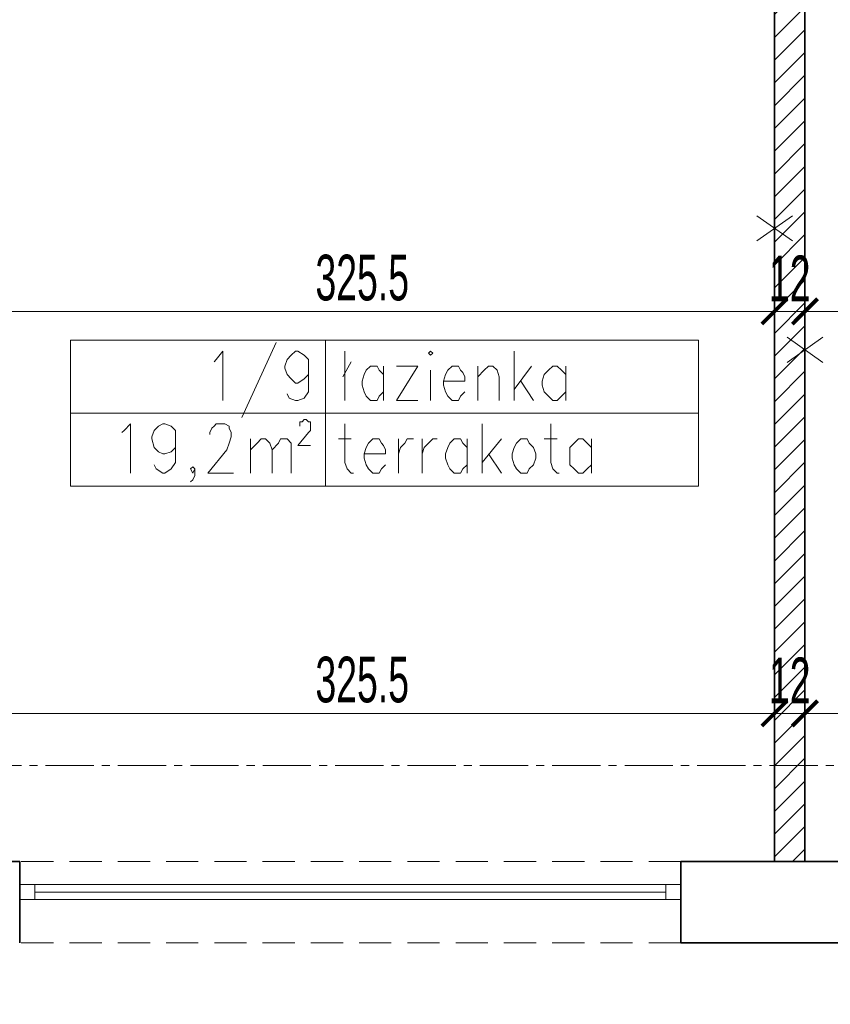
# Model space of a CAD drawing. Header units: millimetres. Extents: x 0 to 12515, y 0 to 27803.
# Tile 24 of 97: x 7758 to 8078, y 21410 to 21798. Entities that reach past the tile are written whole.
import ezdxf
from ezdxf import colors
from ezdxf.entities.mleader import LeaderData, LeaderLine
from ezdxf.math import Vec2, Vec3

# ---------------------------------------------------------------- set-up
doc = ezdxf.new("R2010")
doc.units = ezdxf.units.MM
for name, pattern in [('ACAD_ISO02W100', [15, 12, -3]), ('CACHE2', [4.7625, 3.175, -1.5875]), ('CENTER2', [28.575, 19.05, -3.175, 3.175, -3.175]), ('DASHED', [19.05, 12.7, -6.35])]:
    doc.linetypes.add(name, pattern=pattern)
for name, color, linetype, lineweight in [('DEMONTARZE', 86, 'Continuous', 18), ('SQ_ISTN.Ściany', 140, 'Continuous', 35), ('Sq_Okna', 170, 'Continuous', 9), ('SQ_Opis_Koty', 7, 'Continuous', 0), ('SQ_Osie', 220, 'CENTER2', 9), ('SQ_Wyburzenia', 94, 'Continuous', 18), ('SQ_Wymiary', 7, 'Continuous', 5), ('SQ_ZAKRES_OPRACOWANIA', 7, 'ACAD_ISO02W100', 20)]:
    doc.layers.add(name, color=color, linetype=linetype, lineweight=lineweight)
doc.layers.add('PDF _Geometria', color=7, linetype='Continuous')
doc.layers.add('SQ_Widok', color=7, linetype='DASHED', lineweight=15, true_color=0x474747)
doc.styles.add('ARIAL', font='arial.ttf')
doc.styles.add('SQ_Swis721 LtCn BT', font='swisscl.ttf', dxfattribs={"width": 0.8})
doc.dimstyles.new('SQ_100', dxfattribs={"dimscale": 100, "dimtxt": 0.18, "dimasz": 0.1, "dimexe": 0.1, "dimexo": 0.01, "dimgap": 0.04, "dimtad": 1, "dimrnd": 0.5, "dimdsep": 46, "dimtxsty": 'SQ_Swis721 LtCn BT', "dimblk": 'ARCHTICK', "dimcen": 0.1, "dimdle": 0.1, "dimclrd": 256, "dimclre": 256, "dimclrt": 256, "dimaunit": 1, "dimadec": 0, "dimazin": 0, "dimtfac": 1, "dimtix": 1, "dimtmove": 2, "dimatfit": 3, "dimldrblk": 'ARCHTICK', "dimfxl": 0.1, "dimfxlon": 1, "dimtolj": 1, "dimlwd": -1, "dimarcsym": 0})

# ---------------------------------------------------------------- blocks, each defined once
blk = doc.blocks.new('_Dot')
at = {"color": 0, "linetype": 'ByBlock', "lineweight": -2}
blk.add_line((-0.5, 0), (-1, 0), dxfattribs=at)
at = {"color": 0, "linetype": 'ByBlock', "const_width": 0.5}
blk.add_lwpolyline([(-0.25, 0, 1), (0.25, 0, 1)], format="xyb", close=True, dxfattribs=at)
blk = doc.blocks.new('osie bud A')
at = {"layer": 'SQ_Osie'}
blk.add_line((22587.87, 19136.45), (25598.18, 19136.45), dxfattribs=at)
blk = doc.blocks.new('_ArchTick')
at = {"color": 0, "linetype": 'ByBlock', "const_width": 0.15}
blk.add_lwpolyline([(-0.5, -0.5), (0.5, 0.5)], dxfattribs=at)
blk = doc.blocks.new('*D1606')
at = {"layer": 'Defpoints', "color": 0, "transparency": 16777216}
for p in [(8018.58, 21433.99), (8087.58, 21433.99), (8018.58, 20923.99)]:
    blk.add_point(p, dxfattribs=at)
at = {"layer": 'SQ_Wymiary', "lineweight": -2, "transparency": 16777216}
for p, q in [((8018.58, 20933.99), (8018.58, 20913.99)), ((8087.58, 20933.99), (8087.58, 20913.99))]:
    blk.add_line(p, q, dxfattribs=at)
at = {"layer": 'SQ_Wymiary', "transparency": 16777216}
blk.add_line((8097.58, 20923.99), (8008.58, 20923.99), dxfattribs=at)
at = {"layer": 'SQ_Wymiary', "transparency": 16777216, "xscale": 10, "yscale": 10, "zscale": 10, "rotation": 180}
blk.add_blockref('_ArchTick', (8018.58, 20923.99), dxfattribs=at)
at = {"layer": 'SQ_Wymiary', "transparency": 16777216, "xscale": 10, "yscale": 10, "zscale": 10}
blk.add_blockref('_ArchTick', (8087.58, 20923.99), dxfattribs=at)
at = {"layer": 'SQ_Wymiary', "transparency": 16777216, "insert": (8053.08, 20937.21), "char_height": 18, "attachment_point": 5, "style": 'SQ_Swis721 LtCn BT'}
blk.add_mtext('\\A1;69', dxfattribs=at)
blk = doc.blocks.new('*D1607')
at = {"layer": 'Defpoints', "color": 0, "transparency": 16777216}
for p in [(7757.58, 21433.99), (8018.58, 21433.99), (7757.58, 20923.99)]:
    blk.add_point(p, dxfattribs=at)
at = {"layer": 'SQ_Wymiary', "lineweight": -2, "transparency": 16777216}
for p, q in [((7757.58, 20933.99), (7757.58, 20913.99)), ((8018.58, 20933.99), (8018.58, 20913.99))]:
    blk.add_line(p, q, dxfattribs=at)
at = {"layer": 'SQ_Wymiary', "transparency": 16777216}
blk.add_line((8028.58, 20923.99), (7747.58, 20923.99), dxfattribs=at)
at = {"layer": 'SQ_Wymiary', "transparency": 16777216, "xscale": 10, "yscale": 10, "zscale": 10, "rotation": 180}
blk.add_blockref('_ArchTick', (7757.58, 20923.99), dxfattribs=at)
at = {"layer": 'SQ_Wymiary', "transparency": 16777216, "xscale": 10, "yscale": 10, "zscale": 10}
blk.add_blockref('_ArchTick', (8018.58, 20923.99), dxfattribs=at)
at = {"layer": 'SQ_Wymiary', "transparency": 16777216, "insert": (7888.08, 20937.21), "char_height": 18, "attachment_point": 5, "style": 'SQ_Swis721 LtCn BT'}
blk.add_mtext('\\A1;261', dxfattribs=at)
blk = doc.blocks.new('*D1608')
at = {"layer": 'Defpoints', "color": 0, "transparency": 16777216}
for p in [(7688.58, 21433.99), (7757.58, 21433.99), (7688.58, 20923.99)]:
    blk.add_point(p, dxfattribs=at)
at = {"layer": 'SQ_Wymiary', "lineweight": -2, "transparency": 16777216}
for p, q in [((7688.58, 20933.99), (7688.58, 20913.99)), ((7757.58, 20933.99), (7757.58, 20913.99))]:
    blk.add_line(p, q, dxfattribs=at)
at = {"layer": 'SQ_Wymiary', "transparency": 16777216}
blk.add_line((7767.58, 20923.99), (7678.58, 20923.99), dxfattribs=at)
at = {"layer": 'SQ_Wymiary', "transparency": 16777216, "xscale": 10, "yscale": 10, "zscale": 10, "rotation": 180}
blk.add_blockref('_ArchTick', (7688.58, 20923.99), dxfattribs=at)
at = {"layer": 'SQ_Wymiary', "transparency": 16777216, "xscale": 10, "yscale": 10, "zscale": 10}
blk.add_blockref('_ArchTick', (7757.58, 20923.99), dxfattribs=at)
at = {"layer": 'SQ_Wymiary', "transparency": 16777216, "insert": (7723.08, 20937.21), "char_height": 18, "attachment_point": 5, "style": 'SQ_Swis721 LtCn BT'}
blk.add_mtext('\\A1;69', dxfattribs=at)
blk = doc.blocks.new('*D1476')
at = {"layer": 'Defpoints', "color": 0, "transparency": 16777216}
for p in [(8067.55, 21524.46), (8067.55, 21524.46), (8377.55, 21524.46)]:
    blk.add_point(p, dxfattribs=at)
at = {"layer": 'SQ_Wymiary', "lineweight": -2, "transparency": 16777216}
for p, q in [((8067.55, 21524.46), (8067.55, 21534.46)), ((8377.55, 21524.46), (8377.55, 21514.46))]:
    blk.add_line(p, q, dxfattribs=at)
at = {"layer": 'SQ_Wymiary', "transparency": 16777216}
blk.add_line((8387.55, 21524.46), (8057.55, 21524.46), dxfattribs=at)
at = {"layer": 'SQ_Wymiary', "transparency": 16777216, "xscale": 10, "yscale": 10, "zscale": 10, "rotation": 180}
blk.add_blockref('_ArchTick', (8067.55, 21524.46), dxfattribs=at)
at = {"layer": 'SQ_Wymiary', "transparency": 16777216, "xscale": 10, "yscale": 10, "zscale": 10}
blk.add_blockref('_ArchTick', (8377.55, 21524.46), dxfattribs=at)
at = {"layer": 'SQ_Wymiary', "transparency": 16777216, "insert": (8222.55, 21537.69), "char_height": 18, "attachment_point": 5, "style": 'SQ_Swis721 LtCn BT'}
blk.add_mtext('\\A1;310', dxfattribs=at)
blk = doc.blocks.new('*D1477')
at = {"layer": 'Defpoints', "color": 0, "transparency": 16777216}
for p in [(8055.55, 21524.46), (8055.55, 21524.46), (8067.55, 21524.46)]:
    blk.add_point(p, dxfattribs=at)
at = {"layer": 'SQ_Wymiary', "lineweight": -2, "transparency": 16777216}
for p, q in [((8055.55, 21524.46), (8055.55, 21534.46)), ((8067.55, 21524.46), (8067.55, 21534.46))]:
    blk.add_line(p, q, dxfattribs=at)
at = {"layer": 'SQ_Wymiary', "transparency": 16777216}
for p, q in [((8055.55, 21524.46), (8045.55, 21524.46)), ((8067.55, 21524.46), (8055.55, 21524.46)), ((8067.55, 21524.46), (8077.55, 21524.46))]:
    blk.add_line(p, q, dxfattribs=at)
at = {"layer": 'SQ_Wymiary', "transparency": 16777216, "xscale": 10, "yscale": 10, "zscale": 10}
blk.add_blockref('_ArchTick', (8055.55, 21524.46), dxfattribs=at)
at = {"layer": 'SQ_Wymiary', "transparency": 16777216, "xscale": 10, "yscale": 10, "zscale": 10, "rotation": 180}
blk.add_blockref('_ArchTick', (8067.55, 21524.46), dxfattribs=at)
at = {"layer": 'SQ_Wymiary', "transparency": 16777216, "insert": (8061.55, 21537.49), "char_height": 18, "attachment_point": 5, "style": 'SQ_Swis721 LtCn BT'}
blk.add_mtext('\\A1;12', dxfattribs=at)
blk = doc.blocks.new('*D1478')
at = {"layer": 'Defpoints', "color": 0, "transparency": 16777216}
for p in [(7730.05, 21524.46), (7730.05, 21524.46), (8055.55, 21524.46)]:
    blk.add_point(p, dxfattribs=at)
at = {"layer": 'SQ_Wymiary', "lineweight": -2, "transparency": 16777216}
for p, q in [((7730.05, 21524.46), (7730.05, 21534.46)), ((8055.55, 21524.46), (8055.55, 21514.46))]:
    blk.add_line(p, q, dxfattribs=at)
at = {"layer": 'SQ_Wymiary', "transparency": 16777216}
blk.add_line((8065.55, 21524.46), (7720.05, 21524.46), dxfattribs=at)
at = {"layer": 'SQ_Wymiary', "transparency": 16777216, "xscale": 10, "yscale": 10, "zscale": 10, "rotation": 180}
blk.add_blockref('_ArchTick', (7730.05, 21524.46), dxfattribs=at)
at = {"layer": 'SQ_Wymiary', "transparency": 16777216, "xscale": 10, "yscale": 10, "zscale": 10}
blk.add_blockref('_ArchTick', (8055.55, 21524.46), dxfattribs=at)
at = {"layer": 'SQ_Wymiary', "transparency": 16777216, "insert": (7892.8, 21537.69), "char_height": 18, "attachment_point": 5, "style": 'SQ_Swis721 LtCn BT'}
blk.add_mtext('\\A1;325.5', dxfattribs=at)
blk = doc.blocks.new('*D1496')
at = {"layer": 'Defpoints', "color": 0, "transparency": 16777216}
for p in [(9732.53, 21526.41), (0, 21465.99), (135.53, 21465.99)]:
    blk.add_point(p, dxfattribs=at)
at = {"layer": 'SQ_Wymiary', "transparency": 16777216}
blk.add_line((135.53, 21536.41), (135.53, 21455.99), dxfattribs=at)
at = {"layer": 'SQ_Wymiary', "lineweight": -2, "transparency": 16777216}
for p, q in [((145.53, 21526.41), (125.53, 21526.41)), ((125.53, 21465.99), (145.53, 21465.99))]:
    blk.add_line(p, q, dxfattribs=at)
at = {"layer": 'SQ_Wymiary', "transparency": 16777216, "xscale": 10, "yscale": 10, "zscale": 10}
for p, rotation in [((135.53, 21526.41), 90), ((135.53, 21465.99), 270)]:
    blk.add_blockref('_ArchTick', p, dxfattribs=dict(at, rotation=rotation))
at = {"layer": 'SQ_Wymiary', "transparency": 16777216, "insert": (122.31, 21496.2), "char_height": 18, "attachment_point": 5, "rotation": 90, "style": 'SQ_Swis721 LtCn BT'}
blk.add_mtext('\\A1;60.5', dxfattribs=at)
blk = doc.blocks.new('*D1692')
at = {"layer": 'Defpoints', "color": 0, "transparency": 16777216}
for p in [(8067.55, 21683.03), (8067.55, 21683.03), (8377.55, 21683.03)]:
    blk.add_point(p, dxfattribs=at)
at = {"layer": 'SQ_Wymiary', "lineweight": -2, "transparency": 16777216}
for p, q in [((8067.55, 21683.03), (8067.55, 21693.03)), ((8377.55, 21683.03), (8377.55, 21673.03))]:
    blk.add_line(p, q, dxfattribs=at)
at = {"layer": 'SQ_Wymiary', "transparency": 16777216}
blk.add_line((8387.55, 21683.03), (8057.55, 21683.03), dxfattribs=at)
at = {"layer": 'SQ_Wymiary', "transparency": 16777216, "xscale": 10, "yscale": 10, "zscale": 10, "rotation": 180}
blk.add_blockref('_ArchTick', (8067.55, 21683.03), dxfattribs=at)
at = {"layer": 'SQ_Wymiary', "transparency": 16777216, "xscale": 10, "yscale": 10, "zscale": 10}
blk.add_blockref('_ArchTick', (8377.55, 21683.03), dxfattribs=at)
at = {"layer": 'SQ_Wymiary', "transparency": 16777216, "insert": (8222.55, 21696.26), "char_height": 18, "attachment_point": 5, "style": 'SQ_Swis721 LtCn BT'}
blk.add_mtext('\\A1;310', dxfattribs=at)
blk = doc.blocks.new('*D1693')
at = {"layer": 'Defpoints', "color": 0, "transparency": 16777216}
for p in [(8055.55, 21683.03), (8055.55, 21683.03), (8067.55, 21683.03)]:
    blk.add_point(p, dxfattribs=at)
at = {"layer": 'SQ_Wymiary', "lineweight": -2, "transparency": 16777216}
for p, q in [((8055.55, 21683.03), (8055.55, 21693.03)), ((8067.55, 21683.03), (8067.55, 21693.03))]:
    blk.add_line(p, q, dxfattribs=at)
at = {"layer": 'SQ_Wymiary', "transparency": 16777216}
for p, q in [((8055.55, 21683.03), (8045.55, 21683.03)), ((8067.55, 21683.03), (8055.55, 21683.03)), ((8067.55, 21683.03), (8077.55, 21683.03))]:
    blk.add_line(p, q, dxfattribs=at)
at = {"layer": 'SQ_Wymiary', "transparency": 16777216, "xscale": 10, "yscale": 10, "zscale": 10}
blk.add_blockref('_ArchTick', (8055.55, 21683.03), dxfattribs=at)
at = {"layer": 'SQ_Wymiary', "transparency": 16777216, "xscale": 10, "yscale": 10, "zscale": 10, "rotation": 180}
blk.add_blockref('_ArchTick', (8067.55, 21683.03), dxfattribs=at)
at = {"layer": 'SQ_Wymiary', "transparency": 16777216, "insert": (8061.55, 21696.06), "char_height": 18, "attachment_point": 5, "style": 'SQ_Swis721 LtCn BT'}
blk.add_mtext('\\A1;12', dxfattribs=at)
blk = doc.blocks.new('*D1694')
at = {"layer": 'Defpoints', "color": 0, "transparency": 16777216}
for p in [(7730.05, 21683.03), (7730.05, 21683.03), (8055.55, 21683.03)]:
    blk.add_point(p, dxfattribs=at)
at = {"layer": 'SQ_Wymiary', "lineweight": -2, "transparency": 16777216}
for p, q in [((7730.05, 21683.03), (7730.05, 21693.03)), ((8055.55, 21683.03), (8055.55, 21673.03))]:
    blk.add_line(p, q, dxfattribs=at)
at = {"layer": 'SQ_Wymiary', "transparency": 16777216}
blk.add_line((8065.55, 21683.03), (7720.05, 21683.03), dxfattribs=at)
at = {"layer": 'SQ_Wymiary', "transparency": 16777216, "xscale": 10, "yscale": 10, "zscale": 10, "rotation": 180}
blk.add_blockref('_ArchTick', (7730.05, 21683.03), dxfattribs=at)
at = {"layer": 'SQ_Wymiary', "transparency": 16777216, "xscale": 10, "yscale": 10, "zscale": 10}
blk.add_blockref('_ArchTick', (8055.55, 21683.03), dxfattribs=at)
at = {"layer": 'SQ_Wymiary', "transparency": 16777216, "insert": (7892.8, 21696.26), "char_height": 18, "attachment_point": 5, "style": 'SQ_Swis721 LtCn BT'}
blk.add_mtext('\\A1;325.5', dxfattribs=at)
blk = doc.blocks.new('*D1794')
at = {"layer": 'Defpoints', "color": 0, "transparency": 16777216}
for p in [(0, 21865.91), (8719.55, 21465.99), (8746.41, 21465.99)]:
    blk.add_point(p, dxfattribs=at)
at = {"layer": 'SQ_Wymiary', "transparency": 16777216}
blk.add_line((8746.41, 21875.91), (8746.41, 21455.99), dxfattribs=at)
at = {"layer": 'SQ_Wymiary', "lineweight": -2, "transparency": 16777216}
for p, q in [((8736.41, 21865.91), (8756.41, 21865.91)), ((8736.41, 21465.99), (8756.41, 21465.99))]:
    blk.add_line(p, q, dxfattribs=at)
at = {"layer": 'SQ_Wymiary', "transparency": 16777216, "xscale": 10, "yscale": 10, "zscale": 10}
for p, rotation in [((8746.41, 21865.91), 90), ((8746.41, 21465.99), 270)]:
    blk.add_blockref('_ArchTick', p, dxfattribs=dict(at, rotation=rotation))
at = {"layer": 'SQ_Wymiary', "transparency": 16777216, "insert": (8733.19, 21665.95), "char_height": 18, "attachment_point": 5, "rotation": 90, "style": 'SQ_Swis721 LtCn BT'}
blk.add_mtext('\\A1;400', dxfattribs=at)
blk = doc.blocks.new('*D1839')
at = {"layer": 'Defpoints', "color": 0, "transparency": 16777216}
for p in [(7723.55, 21465.92), (8383.55, 21465.92), (7723.55, 20888.99)]:
    blk.add_point(p, dxfattribs=at)
at = {"layer": 'SQ_Wymiary', "lineweight": -2, "transparency": 16777216}
for p, q in [((7723.55, 20898.99), (7723.55, 20878.99)), ((8383.55, 20898.99), (8383.55, 20878.99))]:
    blk.add_line(p, q, dxfattribs=at)
at = {"layer": 'SQ_Wymiary', "transparency": 16777216}
blk.add_line((8393.55, 20888.99), (7713.55, 20888.99), dxfattribs=at)
at = {"layer": 'SQ_Wymiary', "transparency": 16777216, "xscale": 10, "yscale": 10, "zscale": 10, "rotation": 180}
blk.add_blockref('_ArchTick', (7723.55, 20888.99), dxfattribs=at)
at = {"layer": 'SQ_Wymiary', "transparency": 16777216, "xscale": 10, "yscale": 10, "zscale": 10}
blk.add_blockref('_ArchTick', (8383.55, 20888.99), dxfattribs=at)
at = {"layer": 'SQ_Wymiary', "transparency": 16777216, "insert": (8053.55, 20902.21), "char_height": 18, "attachment_point": 5, "style": 'SQ_Swis721 LtCn BT'}
blk.add_mtext('\\A1;660', dxfattribs=at)
blk = doc.blocks.new('*D1853')
at = {"layer": 'Defpoints', "color": 0, "transparency": 16777216}
for p in [(7046.05, 21433.99), (11256.05, 21433.99), (7046.05, 20853.99)]:
    blk.add_point(p, dxfattribs=at)
at = {"layer": 'SQ_Wymiary', "lineweight": -2, "transparency": 16777216}
for p, q in [((7046.05, 20863.99), (7046.05, 20843.99)), ((11256.05, 20863.99), (11256.05, 20843.99))]:
    blk.add_line(p, q, dxfattribs=at)
at = {"layer": 'SQ_Wymiary', "transparency": 16777216}
blk.add_line((11266.05, 20853.99), (7036.05, 20853.99), dxfattribs=at)
at = {"layer": 'SQ_Wymiary', "transparency": 16777216, "xscale": 10, "yscale": 10, "zscale": 10, "rotation": 180}
blk.add_blockref('_ArchTick', (7046.05, 20853.99), dxfattribs=at)
at = {"layer": 'SQ_Wymiary', "transparency": 16777216, "xscale": 10, "yscale": 10, "zscale": 10}
blk.add_blockref('_ArchTick', (11256.05, 20853.99), dxfattribs=at)
at = {"layer": 'SQ_Wymiary', "transparency": 16777216, "insert": (9151.05, 20867.21), "char_height": 18, "attachment_point": 5, "style": 'SQ_Swis721 LtCn BT'}
blk.add_mtext('\\A1;4210', dxfattribs=at)

msp = doc.modelspace()

# ---------------------------------------------------------------- hatches: boundary and pattern name
at = {"layer": 'SQ_Wyburzenia', "lineweight": 35}
h = msp.add_hatch(dxfattribs=at)
h.set_pattern_fill('ANSI31', color=256, scale=2)
h.set_pattern_definition([(45, (-36612.0865, 7324.0716), (-4.4901281, 4.4901281), [])])
h.paths.add_polyline_path([(8067.548, 22066.913), (8055.548, 22066.913), (8055.548, 21465.99), (8067.548, 21465.99)])
h.paths.add_polyline_path([(7862.055, 21928.633), (7730.053, 21928.633), (7730.053, 21922.633), (7862.055, 21922.633)])
h.paths.add_polyline_path([(7862.055, 21851.621), (7856.055, 21851.621), (7856.055, 21826.633), (7730.053, 21826.633), (7730.053, 21820.633), (7862.055, 21820.633)])

# ---------------------------------------------------------------- linework, layer by layer
at = {"layer": 'DEMONTARZE', "color": 240, "true_color": 0xed1f24}
for p, q in [((8048.507, 21720.783), (8062.59, 21710.811)), ((8062.59, 21720.783), (8048.507, 21710.811)), ((8060.507, 21672.89), (8074.59, 21662.917)), ((8074.59, 21672.89), (8060.507, 21662.917))]:
    msp.add_line(p, q, dxfattribs=at)
at = {"layer": 'PDF _Geometria', "lineweight": 13}
for points in [[(8025.567, 21642.877), (7878.341, 21642.872), (7878.342, 21614.107), (7878.34, 21671.645), (7878.341, 21642.872), (7777.651, 21642.868), (7777.652, 21614.103), (7777.65, 21671.642), (8025.566, 21671.65), (8025.568, 21614.112), (7777.652, 21614.103)], [(7858.879, 21670.799), (7845.339, 21641.179)], [(7834.343, 21663.177), (7835.18, 21664.023), (7837.726, 21667.406), (7837.727, 21647.945)], [(7871.575, 21660.641), (7871.575, 21658.104), (7869.875, 21656.412), (7867.338, 21654.721), (7866.492, 21654.721), (7864.8, 21656.412), (7863.109, 21658.104), (7862.262, 21660.641), (7862.262, 21661.487), (7863.108, 21664.024), (7864.8, 21665.716), (7866.491, 21667.407), (7867.337, 21667.407), (7869.874, 21665.716), (7871.575, 21664.024), (7871.575, 21651.338), (7869.875, 21648.792), (7867.338, 21647.946), (7866.492, 21647.946), (7863.954, 21648.792), (7863.109, 21650.483)], [(7885.953, 21667.408), (7885.953, 21647.946)], [(7952.804, 21667.41), (7952.805, 21647.949)], [(7885.107, 21657.259), (7888.49, 21663.179)], [(7901.186, 21658.105), (7899.494, 21659.796), (7898.648, 21661.488), (7896.111, 21661.488), (7894.411, 21659.796), (7893.574, 21658.105), (7892.728, 21655.567), (7892.728, 21653.876), (7893.574, 21651.338), (7894.411, 21649.647), (7896.112, 21647.947), (7898.649, 21647.947), (7899.495, 21649.647), (7901.186, 21651.339)], [(7901.186, 21661.488), (7901.186, 21647.947)], [(7914.727, 21647.947), (7906.261, 21647.947), (7914.727, 21661.489), (7906.26, 21661.488)], [(7924.876, 21655.568), (7933.343, 21655.569), (7933.342, 21657.26), (7932.497, 21658.952), (7931.642, 21659.798), (7930.796, 21661.489), (7928.259, 21661.489), (7926.567, 21659.797), (7925.722, 21658.106), (7924.876, 21655.568), (7924.876, 21653.877), (7925.722, 21651.34), (7926.568, 21649.648), (7928.259, 21647.948), (7930.797, 21647.948), (7931.643, 21649.648), (7933.343, 21651.34)], [(7938.417, 21657.26), (7940.954, 21659.798), (7942.646, 21661.489), (7944.338, 21661.49), (7946.029, 21659.798), (7946.875, 21657.261), (7946.875, 21647.948)], [(7938.417, 21661.489), (7938.418, 21647.948)], [(7959.57, 21661.49), (7952.804, 21652.186)], [(7973.103, 21658.107), (7971.42, 21659.799), (7969.728, 21661.49), (7968.028, 21661.49), (7966.337, 21659.799), (7964.645, 21658.107), (7963.799, 21655.57), (7963.799, 21653.878), (7964.645, 21651.341), (7966.337, 21649.649), (7968.028, 21647.949), (7969.729, 21647.949), (7971.42, 21649.65), (7973.103, 21651.341)], [(7973.103, 21661.49), (7973.103, 21647.949)], [(7919.801, 21659.797), (7919.802, 21647.948)], [(7955.341, 21655.569), (7960.417, 21647.949)], [(7797.958, 21635.257), (7798.804, 21636.103), (7801.342, 21638.64), (7801.342, 21619.179)], [(7819.112, 21632.712), (7819.112, 21629.328), (7817.42, 21627.637), (7814.883, 21626.791), (7814.037, 21626.791), (7812.346, 21627.637), (7810.645, 21629.328), (7809.799, 21632.711), (7809.799, 21633.566), (7810.645, 21636.103), (7812.345, 21637.795), (7814.037, 21638.641), (7814.883, 21638.641), (7817.42, 21637.795), (7819.112, 21636.103), (7819.112, 21623.408), (7817.421, 21620.871), (7814.883, 21619.179), (7814.037, 21619.179), (7811.491, 21620.87), (7810.646, 21622.562)], [(7832.644, 21634.412), (7832.644, 21635.258), (7833.49, 21636.95), (7834.344, 21637.795), (7835.181, 21638.641), (7838.573, 21638.641), (7840.264, 21637.796), (7840.264, 21636.95), (7841.11, 21635.258), (7841.111, 21633.567), (7840.265, 21631.021), (7839.419, 21628.483), (7831.808, 21619.18), (7841.957, 21619.18)], [(7868.184, 21637.797), (7868.184, 21639.488), (7869.038, 21639.488), (7869.875, 21640.334), (7870.721, 21640.334), (7871.576, 21639.488), (7872.413, 21639.488), (7872.413, 21636.105), (7871.576, 21635.259), (7867.338, 21630.176), (7872.413, 21630.176)], [(7885.954, 21638.643), (7885.954, 21623.41), (7886.8, 21620.873), (7888.492, 21619.181), (7889.338, 21619.181)], [(7940.11, 21638.645), (7940.11, 21619.183)], [(7967.183, 21638.646), (7967.183, 21623.413), (7968.029, 21620.876), (7969.729, 21619.184), (7970.567, 21619.184)], [(7848.723, 21632.713), (7848.723, 21619.18)], [(7848.723, 21628.484), (7851.269, 21631.021), (7852.951, 21632.713), (7854.651, 21632.713), (7856.343, 21631.021), (7857.189, 21628.484), (7857.189, 21619.18)], [(7857.189, 21628.484), (7859.726, 21631.021), (7860.572, 21632.713), (7863.109, 21632.713), (7864.801, 21631.022), (7864.801, 21619.181)], [(7883.417, 21632.714), (7888.491, 21632.714)], [(7893.575, 21626.794), (7902.033, 21626.794), (7902.033, 21628.485), (7901.187, 21630.177), (7900.341, 21631.023), (7899.495, 21632.714), (7896.958, 21632.714), (7895.266, 21631.023), (7894.412, 21629.331), (7893.575, 21626.794), (7893.575, 21625.102), (7894.412, 21622.565), (7895.267, 21620.873), (7896.958, 21619.182), (7899.496, 21619.182), (7900.341, 21620.873), (7902.033, 21622.565)], [(7907.107, 21626.794), (7907.953, 21629.331), (7909.645, 21631.023), (7910.499, 21632.715), (7913.036, 21632.715)], [(7907.107, 21632.714), (7907.107, 21619.182)], [(7916.419, 21632.715), (7916.42, 21619.182)], [(7916.42, 21626.794), (7917.265, 21629.332), (7918.957, 21631.023), (7920.648, 21632.715), (7922.339, 21632.715)], [(7934.189, 21629.332), (7932.498, 21631.024), (7931.643, 21632.715), (7929.106, 21632.715), (7927.414, 21631.024), (7926.569, 21629.332), (7925.723, 21626.795), (7925.723, 21625.103), (7926.569, 21622.566), (7927.415, 21620.874), (7929.106, 21619.183), (7931.644, 21619.183), (7932.498, 21620.875), (7934.19, 21622.566)], [(7934.189, 21632.715), (7934.19, 21619.183)], [(7947.73, 21632.716), (7940.11, 21623.412)], [(7964.646, 21632.716), (7969.729, 21632.717)], [(7983.262, 21629.334), (7981.57, 21631.026), (7979.878, 21632.717), (7978.187, 21632.717), (7976.495, 21631.025), (7974.804, 21629.334), (7974.804, 21622.567), (7976.496, 21620.876), (7978.187, 21619.185), (7979.879, 21619.185), (7981.57, 21620.876), (7983.262, 21622.568)], [(7983.261, 21632.717), (7983.262, 21619.185)], [(7942.647, 21626.795), (7947.731, 21619.183)], [(7826.724, 21620.871), (7825.878, 21619.179), (7825.033, 21620.871), (7825.878, 21621.717), (7826.724, 21620.871), (7826.724, 21618.334), (7825.878, 21616.642), (7825.033, 21615.796)]]:
    msp.add_lwpolyline(points, dxfattribs=at)
for points in [[(7918.955, 21666.563), (7919.801, 21665.718), (7920.647, 21666.563), (7919.801, 21667.409)], [(7955.342, 21632.716), (7953.651, 21631.025), (7952.805, 21629.333), (7951.959, 21626.796), (7951.959, 21625.104), (7952.805, 21622.567), (7953.651, 21620.875), (7955.343, 21619.184), (7957.88, 21619.184), (7958.726, 21620.875), (7960.417, 21622.567), (7961.263, 21625.104), (7961.263, 21626.796), (7960.417, 21629.333), (7958.726, 21631.025), (7957.88, 21632.716)]]:
    msp.add_lwpolyline(points, close=True, dxfattribs=at)
at = {"layer": 'SQ_ISTN.Ściany'}
for p, q in [((7757.584, 21465.99), (7741.048, 21465.99)), ((7757.584, 21433.99), (7757.584, 21465.99)), ((8087.584, 21465.99), (8018.584, 21465.99)), ((8018.584, 21433.99), (8018.584, 21465.99)), ((8087.584, 21433.99), (8018.584, 21433.99))]:
    msp.add_line(p, q, dxfattribs=at)
at = {"layer": 'Sq_Okna'}
for p, q in [((7763.584, 21456.99), (8012.584, 21456.99)), ((7763.584, 21453.99), (8012.584, 21453.99)), ((7763.584, 21450.99), (8012.584, 21450.99))]:
    msp.add_line(p, q, dxfattribs=at)
for points in [[(7763.584, 21450.99), (7763.584, 21456.99), (7757.584, 21456.99), (7757.584, 21450.99)], [(8018.584, 21450.99), (8018.584, 21456.99), (8012.584, 21456.99), (8012.584, 21450.99)]]:
    msp.add_lwpolyline(points, close=True, dxfattribs=at)
at = {"layer": 'SQ_Widok'}
for p, q in [((8018.584, 21465.99), (7757.584, 21465.99)), ((8018.584, 21433.99), (7757.584, 21433.99))]:
    msp.add_line(p, q, dxfattribs=at)
for points in [[(8018.584, 21465.99), (7757.584, 21465.99)], [(8018.584, 21433.99), (7757.584, 21433.99)]]:
    msp.add_lwpolyline(points, dxfattribs=at)
at = {"layer": 'SQ_Wyburzenia', "lineweight": 35}
for p, q in [((8055.548, 22066.913), (8055.548, 21465.99)), ((8067.548, 22066.913), (8067.548, 21465.99))]:
    msp.add_line(p, q, dxfattribs=at)

# ---------------------------------------------------------------- block references
at = {"layer": 'SQ_ZAKRES_OPRACOWANIA', "linetype": 'CACHE2', "ltscale": 5, "rotation": 180}
msp.add_blockref('osie bud A', (32517.844, 40640.358), dxfattribs=at)

# ---------------------------------------------------------------- dimensions: what is measured, and where the dimension line sits
at = {"layer": 'SQ_Wymiary'}
for base, p1, p2, picture, middle in [((8746.407, 21465.99), (0, 21865.913), (8719.548, 21465.99), '*D1794', (8733.188, 21665.952)), ((135.532, 21465.99), (9732.53, 21526.413), (0, 21465.99), '*D1496', (122.314, 21496.202))]:
    dim = msp.add_linear_dim(base=base, p1=p1, p2=p2, angle=90, dimstyle='SQ_100', dxfattribs=at)
    dim.commit()
    dim.dimension.update_dxf_attribs({"geometry": picture, "text_midpoint": middle})
for base, p1, p2, picture, middle in [((7730.053, 21683.0289), (8055.5484, 21683.0289), (7730.053, 21683.0289), '*D1694', (7892.8007, 21696.2589)), ((8055.548, 21683.029), (8067.548, 21683.029), (8055.548, 21683.029), '*D1693', (8061.548, 21696.064)), ((8067.548, 21683.029), (8377.548, 21683.029), (8067.548, 21683.029), '*D1692', (8222.548, 21696.259)), ((7730.053, 21524.4577), (8055.5484, 21524.4577), (7730.053, 21524.4577), '*D1478', (7892.8007, 21537.6877)), ((8055.548, 21524.458), (8067.548, 21524.458), (8055.548, 21524.458), '*D1477', (8061.548, 21537.493)), ((8067.548, 21524.458), (8377.548, 21524.458), (8067.548, 21524.458), '*D1476', (8222.548, 21537.688)), ((7723.548, 20888.99), (8383.548, 21465.924), (7723.548, 21465.924), '*D1839', (8053.548, 20902.208)), ((7046.048, 20853.99), (11256.048, 21433.99), (7046.048, 21433.99), '*D1853', (9151.048, 20867.208)), ((7688.584, 20923.99), (7757.584, 21433.99), (7688.584, 21433.99), '*D1608', (7723.084, 20937.208)), ((7757.584, 20923.99), (8018.584, 21433.99), (7757.584, 21433.99), '*D1607', (7888.084, 20937.208)), ((8018.584, 20923.99), (8087.584, 21433.99), (8018.584, 21433.99), '*D1606', (8053.084, 20937.208))]:
    dim = msp.add_linear_dim(base=base, p1=p1, p2=p2, dimstyle='SQ_100', dxfattribs=at)
    dim.commit()
    dim.dimension.update_dxf_attribs({"geometry": picture, "text_midpoint": middle})

# ---------------------------------------------------------------- leaders
at = {"layer": 'SQ_Opis_Koty'}
ml = msp.add_multileader_mtext('Standard', dxfattribs=at)
ml.set_content('OTWÓR DRZWIOWY\\PDO WYKUCIA', color=256, style='ARIAL')
ml.set_leader_properties()
ml.set_arrow_properties(name='DOT')
ml.build(insert=Vec2(0, 0))
ml.multileader.update_dxf_attribs({"dogleg_length": 20})
ctx = ml.context
ctx.base_point, ctx.char_height, ctx.landing_gap_size, ctx.plane_origin = Vec3(9386.739, 21642.041), 16, 5, Vec3(9749.784, 22289.728)
ctx.text_align_type = 2
notes = []
notes.append((ctx, [(0, (0, 0, 0), (0, 0), (1, 0), 1, [])]))
ctx.mtext.insert, ctx.mtext.alignment, ctx.mtext.flow_direction = Vec3(9608.994, 21650.178), 3, 5
for ctx, leaders in notes:
    for number, flags, end, landing, length, lines in leaders:
        leader = LeaderData()
        leader.index, (leader.has_last_leader_line, leader.has_dogleg_vector, leader.attachment_direction) = number, flags
        leader.last_leader_point, leader.dogleg_vector, leader.dogleg_length = Vec3(end), Vec3(landing), length
        for number, points, colour, breaks in lines:
            line = LeaderLine()
            line.index, line.vertices, line.color, line.breaks = number, Vec3.list(points), colors.encode_raw_color(colour), breaks
            leader.lines.append(line)
        ctx.leaders.append(leader)

doc.saveas('drawing.dxf')
